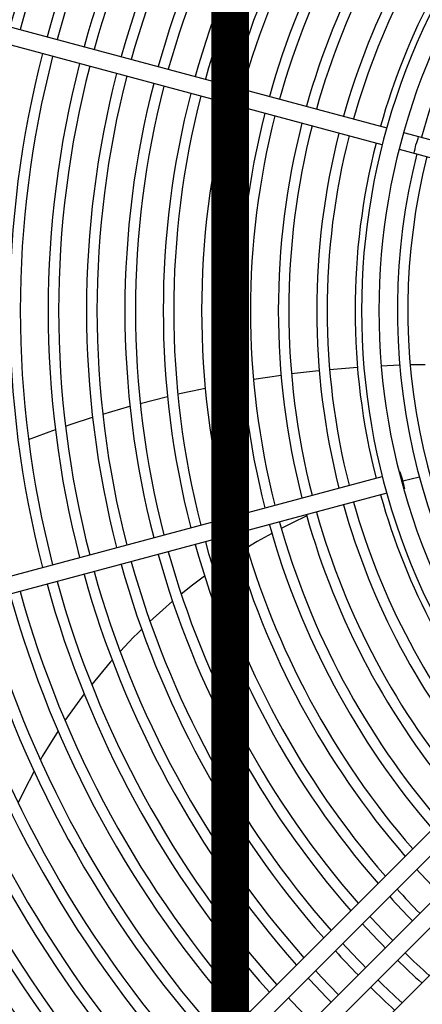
# Model space of a CAD drawing. Header units: centimetres. Extents: x -92429 to 178773, y 2337 to 428125.
# Tile 119 of 138: x 162341 to 162351, y 9637 to 9663. Entities that reach past the tile are written whole.
import ezdxf

# ---------------------------------------------------------------- set-up
doc = ezdxf.new("R2010")
doc.units = ezdxf.units.CM
doc.header["$LTSCALE"] = 50
doc.layers.add('Dach_Ist$0$RYSUNKOWE_NIEDRUK', color=6, linetype='Continuous', plot=False)
doc.layers.add('WL_urządzenia', color=1, linetype='Continuous')

msp = doc.modelspace()

# ---------------------------------------------------------------- linework, layer by layer
at = {"layer": 'Dach_Ist$0$RYSUNKOWE_NIEDRUK', "color": 8, "const_width": 1, "elevation": 2170}
msp.add_lwpolyline([(162474.34, 8804.997), (162761.334, 8893.291), (162225.915, 8893.291), (162346.373, 8893.291), (162346.373, 8733.149), (162346.373, 13607.706), (162346.373, 13508.773), (162262.567, 13508.773), (162671.299, 13508.773), (162444.719, 13577.681)], dxfattribs=at)
at = {"layer": 'WL_urządzenia', "color": 1, "linetype": 'Continuous'}
for p, q in [((162336.024, 9663.948, 2170), (162350.53, 9660.061, 2170)), ((162350.41, 9659.613, 2170), (162335.904, 9663.5, 2170)), ((162350.978, 9659.941, 2170), (162358.185, 9658.009, 2170)), ((162350.858, 9659.493, 2170), (162358.065, 9657.562, 2170)), ((162347.999, 9653.531, 2170), (162348.635, 9653.606, 2170)), ((162348.635, 9653.606, 2170), (162348.735, 9653.616, 2170)), ((162349.012, 9653.643, 2170), (162349.75, 9653.704, 2170)), ((162350.384, 9653.742, 2170), (162350.872, 9653.762, 2170)), ((162351.151, 9653.77, 2170), (162351.551, 9653.777, 2170)), ((162345.981, 9653.204, 2170), (162346.713, 9653.339, 2170)), ((162346.988, 9653.384, 2170), (162346.997, 9653.386, 2170)), ((162346.997, 9653.386, 2170), (162347.723, 9653.494, 2170)), ((162344.978, 9652.99, 2170), (162345.365, 9653.076, 2170)), ((162345.365, 9653.076, 2170), (162345.707, 9653.149, 2170)), ((162343.979, 9652.741, 2170), (162344.705, 9652.925, 2170)), ((162342.985, 9652.457, 2170), (162343.707, 9652.667, 2170)), ((162342.148, 9652.19, 2170), (162342.714, 9652.374, 2170)), ((162341.013, 9651.785, 2170), (162341.727, 9652.046, 2170)), ((162341.996, 9652.139, 2170), (162342.148, 9652.19, 2170)), ((162361.987, 9651.672, 2170), (162337.959, 9627.643, 2170)), ((162338.286, 9627.316, 2170), (162362.252, 9651.282, 2170)), ((162335.904, 9646.913, 2170), (162350.41, 9650.8, 2170)), ((162350.858, 9650.92, 2170), (162350.881, 9650.926, 2170)), ((162351.399, 9650.782, 2170), (162350.958, 9650.671, 2170)), ((162351.001, 9650.479, 2170), (162350.978, 9650.473, 2170)), ((162350.53, 9650.353, 2170), (162336.024, 9646.466, 2170)), ((162363.825, 9649.708, 2170), (162339.859, 9625.742, 2170)), ((162348.404, 9649.751, 2170), (162348.004, 9649.559, 2170)), ((162348.004, 9649.559, 2170), (162347.728, 9649.419, 2170)), ((162347.477, 9649.286, 2170), (162347.088, 9649.067, 2170)), ((162347.088, 9649.067, 2170), (162346.817, 9648.906, 2170)), ((162346.573, 9648.754, 2170), (162346.204, 9648.513, 2170)), ((162346.204, 9648.513, 2170), (162345.93, 9648.325, 2170)), ((162345.692, 9648.154, 2170), (162345.365, 9647.908, 2170)), ((162345.365, 9647.908, 2170), (162345.07, 9647.674, 2170)), ((162344.84, 9647.484, 2170), (162344.581, 9647.26, 2170)), ((162344.581, 9647.26, 2170), (162344.24, 9646.95, 2170)), ((162343.804, 9646.527, 2170), (162343.445, 9646.152, 2170)), ((162343.918, 9646.64, 2170), (162343.804, 9646.527, 2170)), ((162344.02, 9646.74, 2170), (162343.918, 9646.64, 2170)), ((162343.184, 9645.864, 2170), (162342.691, 9645.275, 2170)), ((162343.235, 9645.921, 2170), (162343.184, 9645.864, 2170)), ((162342.493, 9645.022, 2170), (162341.982, 9644.316, 2170)), ((162341.798, 9644.04, 2170), (162341.378, 9643.357, 2170)), ((162341.378, 9643.357, 2170), (162341.328, 9643.27, 2170)), ((162341.16, 9642.969, 2170), (162340.885, 9642.44, 2170)), ((162344.317, 9632.101, 2170), (162354.937, 9642.721, 2170)), ((162340.885, 9642.44, 2170), (162340.736, 9642.131, 2170)), ((162355.264, 9642.393, 2170), (162344.645, 9631.773, 2170))]:
    msp.add_line(p, q, dxfattribs=at)
for points in [[(162351.254, 9659.387, 0.037253), (162351.306, 9659.613, 0.037253), (162351.374, 9659.835)], [(162351.001, 9650.479, 0.037253), (162350.933, 9650.7, 0.037253), (162350.881, 9650.926)], [(162350.881, 9650.926, 0.037253), (162350.949, 9650.705)], [(162350.949, 9650.705, 0.037253), (162351.001, 9650.479)]]:
    msp.add_lwpolyline(points, format="xyb", dxfattribs=at)
msp.add_circle((162367.75, 9655.207, 2170), 47.277, dxfattribs=at)
for radius, start, end in [(47.277, 139.4416, 130.5584), (42.566, 137.9961, 132.0039), (42.222, 138.0205, 131.9795), (42.012, 138.0356, 131.9644), (33.372, 137.7066, 222.2934), (32.908, 137.7448, 222.2552), (28.253, 138.1975, 164.53), (27.975, 138.2293, 164.5253), (27.234, 138.3173, 164.5124), (26.956, 138.3516, 164.5074), (26.215, 138.4464, 164.4935), (25.937, 138.4834, 164.488), (25.196, 138.586, 164.473), (24.918, 138.626, 164.4671), (24.177, 138.7373, 164.4508), (23.899, 138.7809, 164.4444), (23.158, 138.902, 164.4266), (22.88, 138.9495, 164.4196), (22.139, 139.0819, 164.4002), (21.861, 139.1339, 164.3926), (21.12, 139.2792, 164.3713), (20.842, 139.3364, 164.3629), (20.101, 139.4966, 164.3394), (19.823, 139.5598, 164.3301), (19.082, 139.7372, 164.3041), (18.804, 139.8074, 164.2938), (17.891, 140.0533, 219.9467), (18.063, 140.0051, 164.2649), (17.428, 140.1881, 219.8119), (16.94, 140.3379, 164.2161), (27.234, 165.4876, 194.5124), (26.956, 165.4926, 194.5074), (26.215, 165.5065, 194.4935), (25.937, 165.512, 194.488), (25.196, 165.527, 194.473), (24.918, 165.5329, 194.4671), (24.177, 165.5492, 194.4508), (23.899, 165.5556, 194.4444), (23.158, 165.5734, 194.4266), (22.88, 165.5804, 194.4196), (22.139, 165.5998, 194.4002), (21.861, 165.6074, 194.3926), (21.12, 165.6287, 194.3713), (20.842, 165.6371, 194.3629), (20.101, 165.6606, 194.3394), (19.823, 165.6699, 194.3301), (19.082, 165.6959, 194.3041), (18.804, 165.7062, 194.2938), (18.063, 165.7351, 194.2649), (16.94, 165.7839, 219.6621), (16.662, 165.797, 219.5728), (18.063, 195.7351, 219.9949), (19.082, 195.6959, 220.2628), (18.804, 195.7062, 220.1926), (20.101, 195.6606, 220.5034), (19.823, 195.6699, 220.4402), (21.12, 195.6287, 220.7208), (20.842, 195.6371, 220.6636), (22.139, 195.5998, 220.9181), (21.861, 195.6074, 220.8661), (23.158, 195.5734, 221.098), (22.88, 195.5804, 221.0505), (24.177, 195.5492, 221.2627), (23.899, 195.5556, 221.2191), (25.196, 195.527, 221.414), (24.918, 195.5329, 221.374), (26.215, 195.5065, 221.5536), (25.937, 195.512, 221.5166), (27.234, 195.4876, 221.6827), (26.956, 195.4926, 221.6484), (28.253, 195.47, 221.8025), (27.975, 195.4747, 221.7707), (29.272, 195.4536, 221.9139), (28.994, 195.458, 221.8843), (30.291, 195.4384, 222.0178), (30.013, 195.4424, 221.9901), (31.31, 195.4241, 222.1149), (31.032, 195.4279, 222.0891), (32.329, 195.4107, 222.206), (32.051, 195.4143, 222.1817), (33.769, 195.3932, 222.3252), (34.751, 195.3821, 222.4008), (34.538, 195.3845, 222.3848), (34.26, 195.3876, 222.3636), (34.048, 195.39, 222.3471), (35.732, 195.3716, 222.4723), (35.52, 195.3738, 222.4571), (35.242, 195.3768, 222.4371), (35.029, 195.3791, 222.4215), (36.501, 195.3638, 222.5256), (36.223, 195.3666, 222.5065), (36.011, 195.3687, 222.4918), (22.139, 222.1199, 224.4002), (22.88, 222.2132, 224.4196), (23.158, 222.2467, 224.4266), (24.177, 222.3628, 224.4508), (23.899, 222.3321, 224.4444), (24.918, 222.4413, 224.4671), (25.196, 222.4696, 224.473), (23.899, 225.5556, 227.6679), (24.177, 225.5492, 227.6372), (25.937, 222.5419, 224.488), (26.215, 222.568, 224.4935), (24.918, 225.5329, 227.5587), (25.196, 225.527, 227.5304), (26.956, 222.6349, 224.5074)]:
    msp.add_arc((162367.75, 9655.207, 2170), radius, start, end, dxfattribs=at)

doc.saveas('drawing.dxf')
